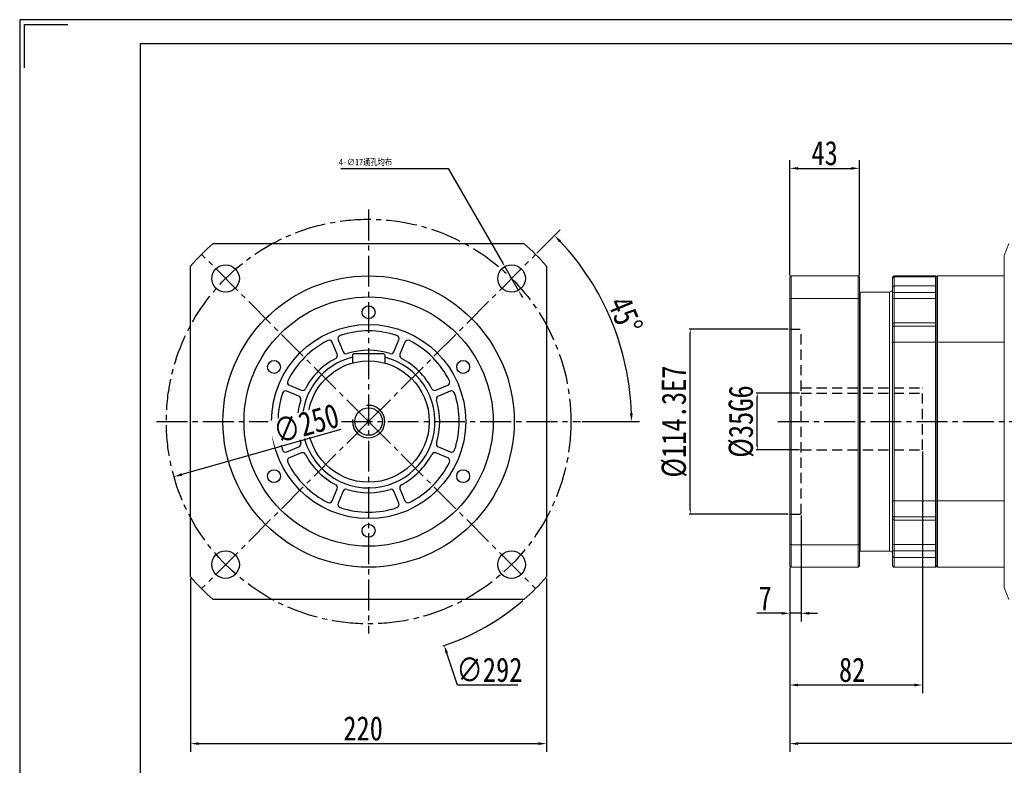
# Model space of a CAD drawing. Header units: millimetres. Extents: x 9847 to 11098, y 3572 to 4457.
# Tile 6 of 8: x 9847 to 10456, y 3996 to 4457. Entities that reach past the tile are written whole.
import ezdxf

# ---------------------------------------------------------------- set-up
doc = ezdxf.new("R2010")
doc.units = ezdxf.units.MM
doc.linetypes.add('CENTER2', pattern=[28.575, 19.05, -3.175, 3.175, -3.175])
doc.linetypes.add('DASHED2', pattern=[9.525, 6.35, -3.175])
doc.layers.get('0').update_dxf_attribs({"lineweight": 40})
doc.layers.get('Defpoints').update_dxf_attribs({"lineweight": 13})
for name, color, linetype in [('1轮廓实线层', 7, 'Continuous'), ('2细线层', 4, 'Continuous'), ('3中心线层', 1, 'CENTER2'), ('4虚线层', 6, 'DASHED2'), ('7标注层', 4, 'Continuous'), ('图框_外框线', 7, 'Continuous')]:
    doc.layers.add(name, color=color, linetype=linetype)
doc.styles.add('TH_GBDIM', font='txt', dxfattribs={"width": 0.8})
doc.dimstyles.new('TH_GBDIM', dxfattribs={"dimtxt": 4, "dimasz": 2.5, "dimexe": 0.625, "dimexo": 1, "dimgap": 1, "dimtad": 1, "dimdec": 1, "dimdsep": 46, "dimtxsty": 'TH_GBDIM', "dimcen": 2.5, "dimdle": 5, "dimclrd": 1, "dimclre": 1, "dimclrt": 1, "dimadec": 0, "dimazin": 2, "dimtfac": 0.714286, "dimtdec": 1, "dimtmove": 0, "dimatfit": 3, "dimfxl": 1, "dimtolj": 1, "dimarcsym": 0})

# ---------------------------------------------------------------- blocks, each defined once
blk = doc.blocks.new('*U300')
at = {"layer": '3中心线层'}
blk.add_line((-51.62, -51.62), (51.62, 51.62), dxfattribs=at)
blk = doc.blocks.new('*U299')
at = {"layer": '1轮廓实线层', "color": 0, "linetype": 'ByBlock', "lineweight": -2, "transparency": 16777216}
for p, rotation in [((-22366.57, 14087.56), 90), ((-22366.57, 13984.32), 180), ((-22263.33, 13984.32), 270)]:
    blk.add_blockref('*U300', p, dxfattribs=dict(at, rotation=rotation))
blk.add_blockref('*U300', (-22263.33, 14087.56), dxfattribs=at)
blk = doc.blocks.new('*D303')
at = {"layer": '7标注层', "color": 1, "lineweight": -2}
for p, q in [((10045.55, 4365.23), (10111.91, 4365.23)), ((10111.91, 4365.23), (10145.65, 4306.71)), ((10155.39, 4289.81), (10146.9, 4304.54)), ((10156.64, 4287.65), (10157.89, 4285.48))]:
    blk.add_line(p, q, dxfattribs=at)
at = {"layer": '7标注层', "color": 1}
for points in [[(10145.29, 4306.5), (10146.01, 4306.91), (10146.9, 4304.54)], [(10157, 4287.85), (10156.28, 4287.44), (10155.39, 4289.81)]]:
    blk.add_solid(points, dxfattribs=at)
at = {"layer": 'Defpoints', "color": 0}
for p in [(10146.9, 4304.54), (10155.39, 4289.81)]:
    blk.add_point(p, dxfattribs=at)
at = {"layer": '7标注层', "color": 1, "insert": (10060.8, 4368.87), "char_height": 4, "attachment_point": 5, "style": 'TH_GBDIM'}
blk.add_mtext('\\A1;{4-∅17通孔均布}{}{}', dxfattribs=at)
blk = doc.blocks.new('*D307')
at = {"layer": '7标注层', "color": 1, "lineweight": -2}
for p, q in [((9952.76, 4111.79), (9952.76, 4004.79)), ((10172.76, 4111.79), (10172.76, 4004.79)), ((9957.76, 4009.79), (10167.76, 4009.79))]:
    blk.add_line(p, q, dxfattribs=at)
at = {"layer": '7标注层', "color": 1}
for points in [[(9957.76, 4010.63), (9957.76, 4008.96), (9952.76, 4009.79)], [(10167.76, 4008.96), (10167.76, 4010.63), (10172.76, 4009.79)]]:
    blk.add_solid(points, dxfattribs=at)
at = {"layer": 'Defpoints', "color": 0}
for p in [(9952.76, 4112.79), (10172.76, 4112.79), (10172.76, 4009.79)]:
    blk.add_point(p, dxfattribs=at)
at = {"layer": '7标注层', "color": 1, "insert": (10059.37, 4019.13), "char_height": 15, "attachment_point": 5, "style": 'TH_GBDIM'}
blk.add_mtext('\\A1;220', dxfattribs=at)
blk = doc.blocks.new('*D308')
at = {"layer": '7标注层', "color": 1, "lineweight": -2}
for p, q in [((10062.76, 4206.29), (10062.76, 4211.29)), ((10060.26, 4208.79), (10065.26, 4208.79)), ((10117.74, 4046), (10111.08, 4065.73)), ((10155, 4046), (10117.74, 4046))]:
    blk.add_line(p, q, dxfattribs=at)
blk.add_arc((10062.76, 4208.79), 146, 288.418, 310.71965, dxfattribs=at)
at = {"layer": '7标注层', "color": 1}
blk.add_solid([(10111.87, 4066), (10110.29, 4065.46), (10109.48, 4070.47)], dxfattribs=at)
at = {"layer": 'Defpoints', "color": 0}
for p in [(10016.04, 4347.11), (10109.48, 4070.47)]:
    blk.add_point(p, dxfattribs=at)
at = {"layer": '7标注层', "color": 1, "insert": (10137.44, 4055.34), "char_height": 15, "attachment_point": 5, "style": 'TH_GBDIM'}
blk.add_mtext('\\A1;{∅292}{}{}', dxfattribs=at)
blk = doc.blocks.new('*D309')
at = {"layer": '7标注层', "color": 1, "lineweight": -2}
for p, q in [((10166.7, 4312.73), (10181.19, 4327.23)), ((10194.76, 4208.79), (10230.25, 4208.79))]:
    blk.add_line(p, q, dxfattribs=at)
blk.add_arc((10062.76, 4208.79), 162.5, 1.76305, 43.23695, dxfattribs=at)
at = {"layer": '7标注层', "color": 1}
for points in [[(10181.74, 4320.68), (10180.54, 4319.52), (10177.66, 4323.69)], [(10224.34, 4213.77), (10226.01, 4213.8), (10225.25, 4208.79)]]:
    blk.add_solid(points, dxfattribs=at)
at = {"layer": 'Defpoints', "color": 0}
for p in [(10165.99, 4312.03), (10219.72, 4250.85), (9931.76, 4208.79), (10062.76, 4208.79), (10193.76, 4208.79)]:
    blk.add_point(p, dxfattribs=at)
at = {"layer": '7标注层', "color": 1, "insert": (10221.43, 4274.51), "char_height": 15, "attachment_point": 5, "rotation": 292.5, "style": 'TH_GBDIM'}
blk.add_mtext('\\A1;45%%d', dxfattribs=at)
blk = doc.blocks.new('*D310')
at = {"layer": '7标注层', "color": 1, "lineweight": -2}
blk.add_line((10045.6, 4203.93), (9947.3, 4176.07), dxfattribs=at)
at = {"layer": '7标注层', "color": 1}
blk.add_solid([(9947.08, 4176.87), (9947.53, 4175.27), (9942.49, 4174.71)], dxfattribs=at)
at = {"layer": 'Defpoints', "color": 0}
for p in [(10183.02, 4242.87), (9942.49, 4174.71)]:
    blk.add_point(p, dxfattribs=at)
at = {"layer": '7标注层', "color": 1, "insert": (10024.13, 4207.54), "char_height": 15, "attachment_point": 5, "rotation": 15.82159, "style": 'TH_GBDIM'}
blk.add_mtext('\\A1;∅250', dxfattribs=at)
blk = doc.blocks.new('*D311')
at = {"layer": '7标注层', "color": 1, "lineweight": -2}
for p, q in [((10322.13, 4265.94), (10260.95, 4265.94)), ((10261.57, 4154.14), (10261.57, 4263.44)), ((10322.13, 4151.64), (10260.95, 4151.64))]:
    blk.add_line(p, q, dxfattribs=at)
at = {"layer": '7标注层', "color": 1}
for points in [[(10261.99, 4263.44), (10261.15, 4263.44), (10261.57, 4265.94)], [(10261.15, 4154.14), (10261.99, 4154.14), (10261.57, 4151.64)]]:
    blk.add_solid(points, dxfattribs=at)
at = {"layer": 'Defpoints', "color": 0}
for p in [(10261.57, 4265.94), (10323.13, 4265.94), (10323.13, 4151.64)]:
    blk.add_point(p, dxfattribs=at)
at = {"layer": '7标注层', "color": 1, "insert": (10251.69, 4208.79), "char_height": 15, "attachment_point": 5, "rotation": 90, "style": 'TH_GBDIM'}
blk.add_mtext('\\A1;{%%c114.3}{}{E7}', dxfattribs=at)
blk = doc.blocks.new('*D312')
at = {"layer": '7标注层', "color": 1, "lineweight": -2}
for p, q in [((10329.13, 4226.29), (10302.37, 4226.29)), ((10303, 4193.79), (10303, 4223.79)), ((10329.13, 4191.29), (10302.37, 4191.29))]:
    blk.add_line(p, q, dxfattribs=at)
at = {"layer": '7标注层', "color": 1}
for points in [[(10303.42, 4223.79), (10302.58, 4223.79), (10303, 4226.29)], [(10302.58, 4193.79), (10303.42, 4193.79), (10303, 4191.29)]]:
    blk.add_solid(points, dxfattribs=at)
at = {"layer": 'Defpoints', "color": 0}
for p in [(10303, 4226.29), (10330.13, 4226.29), (10330.13, 4191.29)]:
    blk.add_point(p, dxfattribs=at)
at = {"layer": '7标注层', "color": 1, "insert": (10293.12, 4208.79), "char_height": 15, "attachment_point": 5, "rotation": 90, "style": 'TH_GBDIM'}
blk.add_mtext('\\A1;{%%c35}{}{G6}', dxfattribs=at)
blk = doc.blocks.new('*D321')
at = {"layer": '7标注层', "color": 1, "lineweight": -2}
for p, q in [((10721.63, 4172.29), (10721.63, 4004.79)), ((10323.13, 4103.59), (10323.13, 4004.79)), ((10716.63, 4009.79), (10328.13, 4009.79))]:
    blk.add_line(p, q, dxfattribs=at)
at = {"layer": '7标注层', "color": 1}
for points in [[(10328.13, 4010.63), (10328.13, 4008.96), (10323.13, 4009.79)], [(10716.63, 4008.96), (10716.63, 4010.63), (10721.63, 4009.79)]]:
    blk.add_solid(points, dxfattribs=at)
at = {"layer": 'Defpoints', "color": 0}
for p in [(10721.63, 4173.29), (10323.13, 4104.59), (10323.13, 4009.79)]:
    blk.add_point(p, dxfattribs=at)
at = {"layer": '7标注层', "color": 1, "insert": (10522.38, 4019.13), "char_height": 15, "attachment_point": 5, "style": 'TH_GBDIM'}
blk.add_mtext('\\A1;398.5', dxfattribs=at)
blk = doc.blocks.new('*D322')
at = {"layer": '7标注层', "color": 1, "lineweight": -2}
for p, q in [((10330.13, 4150.64), (10330.13, 4085.31)), ((10323.13, 4103.59), (10323.13, 4085.31)), ((10318.13, 4090.31), (10302.63, 4090.31)), ((10330.13, 4090.31), (10323.13, 4090.31)), ((10335.13, 4090.31), (10340.13, 4090.31))]:
    blk.add_line(p, q, dxfattribs=at)
at = {"layer": '7标注层', "color": 1}
for points in [[(10318.13, 4089.48), (10318.13, 4091.15), (10323.13, 4090.31)], [(10335.13, 4091.15), (10335.13, 4089.48), (10330.13, 4090.31)]]:
    blk.add_solid(points, dxfattribs=at)
at = {"layer": 'Defpoints', "color": 0}
for p in [(10330.13, 4151.64), (10323.13, 4104.59), (10323.13, 4090.31)]:
    blk.add_point(p, dxfattribs=at)
at = {"layer": '7标注层', "color": 1, "insert": (10307.88, 4099.56), "char_height": 15, "attachment_point": 5, "style": 'TH_GBDIM'}
blk.add_mtext('\\A1;7', dxfattribs=at)
blk = doc.blocks.new('*D323')
at = {"layer": '7标注层', "color": 1, "lineweight": -2}
for p, q in [((10405.13, 4190.29), (10405.13, 4041)), ((10323.13, 4118.59), (10323.13, 4041)), ((10400.13, 4046), (10328.13, 4046))]:
    blk.add_line(p, q, dxfattribs=at)
at = {"layer": '7标注层', "color": 1}
for points in [[(10328.13, 4046.84), (10328.13, 4045.17), (10323.13, 4046)], [(10400.13, 4045.17), (10400.13, 4046.84), (10405.13, 4046)]]:
    blk.add_solid(points, dxfattribs=at)
at = {"layer": 'Defpoints', "color": 0}
for p in [(10405.13, 4191.29), (10323.13, 4119.59), (10323.13, 4046)]:
    blk.add_point(p, dxfattribs=at)
at = {"layer": '7标注层', "color": 1, "insert": (10361.63, 4055.34), "char_height": 15, "attachment_point": 5, "style": 'TH_GBDIM'}
blk.add_mtext('\\A1;82', dxfattribs=at)
blk = doc.blocks.new('*D324')
at = {"layer": '7标注层', "color": 1, "lineweight": -2}
for p, q in [((10323.13, 4298.99), (10323.13, 4370.23)), ((10366.13, 4298.99), (10366.13, 4370.23)), ((10328.13, 4365.23), (10361.13, 4365.23))]:
    blk.add_line(p, q, dxfattribs=at)
at = {"layer": '7标注层', "color": 1}
for points in [[(10328.13, 4366.07), (10328.13, 4364.4), (10323.13, 4365.23)], [(10361.13, 4364.4), (10361.13, 4366.07), (10366.13, 4365.23)]]:
    blk.add_solid(points, dxfattribs=at)
at = {"layer": 'Defpoints', "color": 0}
for p in [(10366.13, 4365.23), (10323.13, 4297.99), (10366.13, 4297.99)]:
    blk.add_point(p, dxfattribs=at)
at = {"layer": '7标注层', "color": 1, "insert": (10344.63, 4374.57), "char_height": 15, "attachment_point": 5, "style": 'TH_GBDIM'}
blk.add_mtext('\\A1;43', dxfattribs=at)

msp = doc.modelspace()

# ---------------------------------------------------------------- linework, layer by layer
at = {"color": 7, "linetype": 'Continuous', "lineweight": 15}
for p, q in [((10458.36, 4318.79), (10455.63, 4311.29)), ((10455.63, 4298.79), (10455.63, 4311.29)), ((10323.13, 4297.99), (10323.93, 4298.79)), ((10323.13, 4284.6), (10323.13, 4297.99)), ((10323.93, 4298.79), (10323.93, 4284.88)), ((10365.33, 4298.79), (10323.93, 4298.79)), ((10365.33, 4284.88), (10365.33, 4298.79)), ((10366.13, 4297.99), (10365.33, 4298.79)), ((10366.13, 4297.99), (10366.13, 4284.6)), ((10386.63, 4297.28), (10386.63, 4297.79)), ((10386.63, 4291.87), (10386.63, 4297.28)), ((10387.63, 4298.79), (10387.63, 4298.15)), ((10387.63, 4298.79), (10413.13, 4298.79)), ((10387.63, 4298.15), (10387.63, 4292.68)), ((10413.13, 4298.15), (10387.63, 4298.15)), ((10413.13, 4298.15), (10413.13, 4298.79)), ((10413.13, 4298.79), (10413.63, 4298.29)), ((10413.13, 4292.68), (10413.13, 4298.15)), ((10413.13, 4298.15), (10413.63, 4297.71)), ((10413.63, 4297.99), (10414.43, 4298.79)), ((10413.63, 4298.29), (10413.63, 4297.71)), ((10413.63, 4297.71), (10413.63, 4292.28)), ((10414.43, 4298.79), (10414.43, 4257.84)), ((10414.43, 4298.79), (10455.63, 4298.79)), ((10455.63, 4298.79), (10455.63, 4257.84)), ((10386.63, 4288.59), (10386.63, 4291.87)), ((10387.63, 4292.68), (10387.63, 4288.59)), ((10387.63, 4292.68), (10413.13, 4292.68)), ((10413.13, 4288.59), (10413.13, 4292.68)), ((10413.13, 4292.68), (10413.63, 4292.28)), ((10413.63, 4292.28), (10413.63, 4291.07)), ((10413.63, 4268.56), (10413.63, 4291.07)), ((10323.13, 4284.6), (10323.93, 4284.88)), ((10323.13, 4132.97), (10323.13, 4284.6)), ((10323.93, 4284.88), (10365.33, 4284.88)), ((10323.93, 4284.88), (10323.93, 4132.69)), ((10365.33, 4284.88), (10366.13, 4284.6)), ((10365.33, 4132.69), (10365.33, 4284.88)), ((10366.63, 4288.79), (10366.13, 4288.29)), ((10366.13, 4284.6), (10366.13, 4132.97)), ((10384.63, 4288.79), (10366.63, 4288.79)), ((10366.63, 4288.79), (10366.63, 4208.79)), ((10387.63, 4288.59), (10386.63, 4288.59)), ((10386.63, 4284.8), (10386.63, 4288.59)), ((10387.63, 4284.8), (10386.63, 4284.8)), ((10386.63, 4268.8), (10386.63, 4284.8)), ((10413.13, 4288.59), (10387.63, 4288.59)), ((10387.63, 4288.59), (10387.63, 4284.8)), ((10387.63, 4284.8), (10387.63, 4269.8)), ((10387.63, 4284.8), (10413.13, 4284.8)), ((10413.13, 4288.59), (10413.63, 4288.59)), ((10413.13, 4284.8), (10413.13, 4288.59)), ((10413.13, 4269.8), (10413.13, 4284.8)), ((10413.13, 4284.8), (10413.63, 4284.8)), ((10386.63, 4267.1), (10386.63, 4268.8)), ((10386.63, 4257.59), (10386.63, 4267.1)), ((10387.63, 4269.8), (10387.63, 4267.67)), ((10387.63, 4269.8), (10413.13, 4269.8)), ((10387.63, 4267.67), (10387.63, 4257.84)), ((10413.13, 4267.67), (10387.63, 4267.67)), ((10413.13, 4267.67), (10413.13, 4269.8)), ((10413.13, 4269.8), (10413.63, 4269.3)), ((10413.13, 4257.84), (10413.13, 4267.67)), ((10413.13, 4267.67), (10413.63, 4267.39)), ((10413.63, 4268.56), (10413.63, 4267.39)), ((10413.63, 4267.39), (10413.63, 4257.71)), ((10386.63, 4159.99), (10386.63, 4257.59)), ((10387.63, 4257.84), (10387.63, 4159.73)), ((10387.63, 4257.84), (10413.13, 4257.84)), ((10413.13, 4159.73), (10413.13, 4257.84)), ((10413.13, 4257.84), (10413.63, 4257.71)), ((10414.43, 4257.84), (10413.63, 4257.64)), ((10413.63, 4257.71), (10413.63, 4159.86)), ((10414.43, 4257.84), (10414.43, 4159.73)), ((10455.63, 4257.84), (10414.43, 4257.84)), ((10455.63, 4159.73), (10455.63, 4257.84)), ((10366.63, 4208.79), (10366.63, 4128.79)), ((10386.63, 4150.48), (10386.63, 4159.99)), ((10387.63, 4159.73), (10387.63, 4149.9)), ((10413.13, 4159.73), (10387.63, 4159.73)), ((10413.63, 4159.86), (10413.13, 4159.73)), ((10413.13, 4149.9), (10413.13, 4159.73)), ((10414.43, 4159.73), (10413.63, 4159.94)), ((10413.63, 4159.86), (10413.63, 4150.19)), ((10414.43, 4159.73), (10455.63, 4159.73)), ((10414.43, 4159.73), (10414.43, 4118.79)), ((10455.63, 4159.73), (10455.63, 4118.79)), ((10386.63, 4148.77), (10386.63, 4150.48)), ((10386.63, 4132.77), (10386.63, 4148.77)), ((10387.63, 4149.9), (10413.13, 4149.9)), ((10387.63, 4149.9), (10387.63, 4147.77)), ((10413.13, 4147.77), (10387.63, 4147.77)), ((10387.63, 4147.77), (10387.63, 4132.77)), ((10413.63, 4150.19), (10413.13, 4149.9)), ((10413.13, 4147.77), (10413.13, 4149.9)), ((10413.63, 4148.27), (10413.13, 4147.77)), ((10413.13, 4132.77), (10413.13, 4147.77)), ((10413.63, 4150.19), (10413.63, 4149.02)), ((10413.63, 4126.51), (10413.63, 4149.02)), ((10323.13, 4132.97), (10323.93, 4132.69)), ((10323.13, 4119.59), (10323.13, 4132.97)), ((10365.33, 4132.69), (10323.93, 4132.69)), ((10323.93, 4132.69), (10323.93, 4118.79)), ((10365.33, 4132.69), (10366.13, 4132.97)), ((10365.33, 4118.79), (10365.33, 4132.69)), ((10366.13, 4132.97), (10366.13, 4119.59)), ((10387.63, 4132.77), (10386.63, 4132.77)), ((10386.63, 4128.98), (10386.63, 4132.77)), ((10387.63, 4132.77), (10413.13, 4132.77)), ((10387.63, 4132.77), (10387.63, 4128.98)), ((10413.63, 4132.77), (10413.13, 4132.77)), ((10413.13, 4128.98), (10413.13, 4132.77)), ((10366.13, 4129.29), (10366.63, 4128.79)), ((10366.63, 4128.79), (10384.63, 4128.79)), ((10387.63, 4128.98), (10386.63, 4128.98)), ((10386.63, 4125.71), (10386.63, 4128.98)), ((10387.63, 4128.98), (10413.13, 4128.98)), ((10387.63, 4128.98), (10387.63, 4124.89)), ((10413.63, 4128.98), (10413.13, 4128.98)), ((10413.13, 4124.89), (10413.13, 4128.98)), ((10413.63, 4126.51), (10413.63, 4125.3)), ((10386.63, 4119.79), (10386.63, 4125.71)), ((10413.13, 4124.89), (10387.63, 4124.89)), ((10387.63, 4124.89), (10387.63, 4118.79)), ((10413.63, 4125.3), (10413.13, 4124.89)), ((10413.13, 4118.79), (10413.13, 4124.89)), ((10413.63, 4125.3), (10413.63, 4119.29)), ((10323.93, 4118.79), (10323.13, 4119.59)), ((10323.93, 4118.79), (10365.33, 4118.79)), ((10365.33, 4118.79), (10366.13, 4119.59)), ((10387.63, 4118.79), (10413.13, 4118.79)), ((10413.63, 4119.29), (10413.13, 4118.79)), ((10414.43, 4118.79), (10413.63, 4119.59)), ((10455.63, 4118.79), (10414.43, 4118.79)), ((10455.63, 4106.29), (10455.63, 4118.79)), ((10455.63, 4106.29), (10458.36, 4098.79))]:
    msp.add_line(p, q, dxfattribs=at)
at = {"color": 8, "linetype": 'Continuous', "lineweight": 15}
for p, q in [((10384.63, 4208.79), (10384.63, 4288.79)), ((10384.63, 4128.79), (10384.63, 4208.79))]:
    msp.add_line(p, q, dxfattribs=at)
at = {"color": 7, "linetype": 'Continuous', "lineweight": 15, "flags": 128}
for points in [[(10387.63, 4267.67), (10387.43, 4267.66), (10387.25, 4267.63), (10387.07, 4267.58), (10386.92, 4267.51), (10386.8, 4267.42), (10386.71, 4267.32), (10386.65, 4267.21), (10386.63, 4267.1)], [(10387.63, 4149.9), (10387.43, 4149.91), (10387.25, 4149.95), (10387.07, 4150), (10386.92, 4150.07), (10386.8, 4150.16), (10386.71, 4150.26), (10386.65, 4150.36), (10386.63, 4150.48)]]:
    msp.add_lwpolyline(points, dxfattribs=at)
at = {"color": 7, "linetype": 'Continuous', "lineweight": 15}
for centre, radius, start, end in [((10387.63, 4297.79), 1, 90, 180), ((10387.57, 4297.21), 0.943, 86.35156, 175.813), ((10384.63, 4290.79), 2, 270, 0), ((10387.55, 4291.77), 0.923, 84.87155, 173.72972), ((10387.63, 4268.8), 1, 90, 180), ((10387.63, 4148.77), 1, 180, 270), ((10384.63, 4126.79), 2, 0, 90), ((10387.55, 4125.81), 0.923, 186.27028, 275.12845)]:
    msp.add_arc(centre, radius, start, end, dxfattribs=at)
for points, knots in [([(10387.63, 4257.84), (10387.52, 4257.84), (10387.3, 4257.83), (10387.01, 4257.79), (10386.78, 4257.73), (10386.66, 4257.66), (10386.63, 4257.61), (10386.63, 4257.59), (10386.63, 4257.59)], [0, 0, 0, 0, 0.20639, 0.412691, 0.621787, 0.837039, 0.994261, 1, 1, 1, 1]), ([(10387.63, 4159.73), (10387.52, 4159.74), (10387.3, 4159.74), (10387.01, 4159.78), (10386.78, 4159.85), (10386.66, 4159.92), (10386.63, 4159.97), (10386.63, 4159.99), (10386.63, 4159.99)], [0, 0, 0, 0, 0.20639, 0.412691, 0.621787, 0.837039, 0.994261, 1, 1, 1, 1]), ([(10386.63, 4119.79), (10386.63, 4119.79), (10386.63, 4119.7), (10386.66, 4119.51), (10386.78, 4119.23), (10387.01, 4118.98), (10387.3, 4118.82), (10387.52, 4118.8), (10387.63, 4118.79)], [0, 0, 0, 0, 0.005739, 0.162961, 0.378213, 0.587309, 0.79361, 1, 1, 1, 1])]:
    msp.add_open_spline(points, degree=3, knots=knots, dxfattribs=at)
at = {"layer": '1轮廓实线层', "linetype": 'Continuous', "lineweight": 30}
for p, q in [((9966.76, 4318.79), (10158.76, 4318.79)), ((9952.76, 4112.79), (9952.76, 4304.79)), ((10172.76, 4304.79), (10172.76, 4112.79)), ((10043.37, 4250.36), (10040.3, 4257.78)), ((10044, 4259.31), (10047.07, 4251.89)), ((10078.45, 4251.89), (10081.52, 4259.31)), ((10085.21, 4257.78), (10082.14, 4250.36)), ((10013.77, 4231.24), (10021.18, 4228.17)), ((10104.33, 4228.17), (10111.74, 4231.24)), ((10019.65, 4224.48), (10012.24, 4227.55)), ((10113.27, 4227.55), (10105.86, 4224.48)), ((10012.24, 4190.03), (10019.65, 4193.1)), ((10105.86, 4193.1), (10113.27, 4190.03)), ((10021.18, 4189.4), (10013.77, 4186.33)), ((10111.74, 4186.33), (10104.33, 4189.4)), ((10040.3, 4159.8), (10043.37, 4167.22)), ((10047.07, 4165.69), (10044, 4158.27)), ((10081.52, 4158.27), (10078.45, 4165.69)), ((10082.14, 4167.22), (10085.21, 4159.8)), ((10158.76, 4098.79), (9966.76, 4098.79))]:
    msp.add_line(p, q, dxfattribs=at)
at = {"layer": '1轮廓实线层'}
for p, q in [((10053.56, 4250.79), (10052.76, 4249.99)), ((10052.76, 4249.99), (10052.76, 4244.93)), ((10053.56, 4250.79), (10071.96, 4250.79)), ((10071.96, 4250.79), (10072.76, 4249.99)), ((10072.76, 4249.99), (10072.76, 4244.93))]:
    msp.add_line(p, q, dxfattribs=at)
at = {"layer": '1轮廓实线层', "linetype": 'Continuous', "lineweight": 30}
for centre, radius in [((9974.37, 4297.18), 8.5), ((10151.14, 4297.18), 8.5), ((10062.76, 4208.79), 90), ((10062.76, 4208.79), 77), ((10062.76, 4276.29), 4), ((10062.76, 4208.79), 60), ((10004.3, 4242.54), 4), ((10121.21, 4242.54), 4), ((10004.3, 4175.04), 4), ((10121.21, 4175.04), 4), ((10062.76, 4141.29), 4), ((9974.37, 4120.4), 8.5), ((10151.14, 4120.4), 8.5)]:
    msp.add_circle(centre, radius, dxfattribs=at)
at = {"layer": '1轮廓实线层'}
for radius in [37.5, 8.5]:
    msp.add_circle((10062.76, 4208.79), radius, dxfattribs=at)
at = {"layer": '1轮廓实线层', "linetype": 'Continuous', "lineweight": 30}
for centre, radius, start, end in [((10062.76, 4208.79), 146, 131.11209, 138.88791), ((10062.76, 4208.79), 146, 41.11209, 48.88791), ((10045.84, 4260.07), 2, 108.25198, 202.5), ((10062.76, 4208.79), 56, 71.74802, 108.25198), ((10079.67, 4260.07), 2, 337.5, 71.74802), ((10062.76, 4208.79), 56, 116.74802, 153.25198), ((10038.45, 4257.01), 2, 22.5, 116.74802), ((10087.06, 4257.01), 2, 63.25198, 157.5), ((10062.76, 4208.79), 56, 26.74802, 63.25198), ((10062.76, 4208.79), 41, 104.11698, 180), ((10062.76, 4208.79), 41, 180, 75.88302), ((10062.76, 4208.79), 44, 117.48854, 152.51146), ((10041.52, 4249.6), 2, 297.48854, 22.5), ((10048.91, 4252.66), 2, 202.5, 287.51146), ((10062.76, 4208.79), 44, 72.48854, 107.51146), ((10076.6, 4252.66), 2, 252.48854, 337.5), ((10083.99, 4249.6), 2, 157.5, 242.51146), ((10062.76, 4208.79), 44, 27.48854, 62.51146), ((10014.53, 4233.09), 2, 153.25198, 247.5), ((10110.98, 4233.09), 2, 292.5, 26.74802), ((10062.76, 4208.79), 56, 161.74802, 198.25198), ((10011.47, 4225.7), 2, 67.5, 161.74802), ((10018.89, 4222.63), 2, 342.48854, 67.5), ((10021.95, 4230.02), 2, 247.5, 332.51146), ((10103.56, 4230.02), 2, 207.48854, 292.5), ((10106.62, 4222.63), 2, 112.5, 197.51146), ((10114.04, 4225.7), 2, 18.25198, 112.5), ((10062.76, 4208.79), 56, 341.74802, 18.25198), ((10062.76, 4208.79), 44, 162.48854, 197.51146), ((10062.76, 4208.79), 44, 342.48854, 17.51146), ((10018.89, 4194.95), 2, 292.5, 17.51146), ((10106.62, 4194.95), 2, 162.48854, 247.5), ((10011.47, 4191.88), 2, 198.25198, 292.5), ((10021.95, 4187.56), 2, 27.48854, 112.5), ((10062.76, 4208.79), 44, 207.48854, 242.51146), ((10062.76, 4208.79), 44, 297.48854, 332.51146), ((10103.56, 4187.56), 2, 67.5, 152.51146), ((10114.04, 4191.88), 2, 247.5, 341.74802), ((10014.53, 4184.48), 2, 112.5, 206.74802), ((10062.76, 4208.79), 56, 206.74802, 243.25198), ((10062.76, 4208.79), 56, 296.74802, 333.25198), ((10110.98, 4184.48), 2, 333.25198, 67.5), ((10041.52, 4167.98), 2, 337.5, 62.51146), ((10083.99, 4167.98), 2, 117.48854, 202.5), ((10048.91, 4164.92), 2, 72.48854, 157.5), ((10062.76, 4208.79), 44, 252.48854, 287.51146), ((10076.6, 4164.92), 2, 22.5, 107.51146), ((10038.45, 4160.57), 2, 243.25198, 337.5), ((10045.84, 4157.51), 2, 157.5, 251.74802), ((10079.67, 4157.51), 2, 288.25198, 22.5), ((10087.06, 4160.57), 2, 202.5, 296.74802), ((10062.76, 4208.79), 56, 251.74802, 288.25198), ((10062.76, 4208.79), 146, 221.11209, 228.88791), ((10062.76, 4208.79), 146, 311.11209, 318.88791)]:
    msp.add_arc(centre, radius, start, end, dxfattribs=at)
at = {"layer": '2细线层'}
msp.add_arc((10062.76, 4208.79), 10, 172.5, 97.5, dxfattribs=at)
at = {"layer": '3中心线层'}
for p, q in [((10062.76, 4339.79), (10062.76, 4077.79)), ((9931.76, 4208.79), (10193.76, 4208.79)), ((10315.76, 4208.79), (10732.64, 4208.79))]:
    msp.add_line(p, q, dxfattribs=at)
msp.add_circle((10062.76, 4208.79), 125, dxfattribs=at)
at = {"layer": '4虚线层'}
for p, q in [((10323.13, 4265.94), (10330.13, 4265.94)), ((10330.13, 4151.64), (10330.13, 4265.94)), ((10330.13, 4229.59), (10405.13, 4229.59)), ((10405.13, 4191.29), (10405.13, 4229.59)), ((10330.13, 4226.29), (10405.13, 4226.29)), ((10330.13, 4191.29), (10405.13, 4191.29)), ((10323.13, 4151.64), (10330.13, 4151.64))]:
    msp.add_line(p, q, dxfattribs=at)
at = {"layer": '图框_外框线', "color": 3}
msp.add_lwpolyline([(9847.11, 3572.2), (11098.45, 3572.2), (11098.45, 4457.07), (9847.11, 4457.07)], close=True, dxfattribs=at)
msp.add_lwpolyline([(9850.09, 4427.28), (9850.09, 4454.09), (9876.91, 4454.09)], dxfattribs=at)
at = {"layer": '图框_外框线', "color": 3, "lineweight": 25}
msp.add_lwpolyline([(9921.6, 3587.1), (11083.55, 3587.1), (11083.55, 4442.17), (9921.6, 4442.17)], close=True, dxfattribs=at)

# ---------------------------------------------------------------- block references
at = {"layer": '1轮廓实线层'}
msp.add_blockref('*U299', (32377.71, -9827.15), dxfattribs=at)

# ---------------------------------------------------------------- dimensions: what is measured, and where the dimension line sits
at = {"layer": '7标注层'}
for base, p1, p2, picture, middle in [((10366.13, 4365.23), (10323.13, 4297.99), (10366.13, 4297.99), '*D324', (10344.63, 4374.57)), ((10323.13, 4090.31), (10330.13, 4151.64), (10323.13, 4104.59), '*D322', (10307.88, 4099.56))]:
    dim = msp.add_linear_dim(base=base, p1=p1, p2=p2, dimstyle='TH_GBDIM', override={"dimtxt": 15, "dimasz": 5, "dimexe": 5, "dimgap": 2}, dxfattribs=at)
    dim.commit()
    dim.dimension.update_dxf_attribs({"geometry": picture, "text_midpoint": middle})
for p1, p2, text, override, picture, middle in [((10155.39, 4289.81), (10146.9, 4304.54), '{4-<>通孔均布}{}{}', {"dimtoh": 1}, '*D303', (10060.8, 4365.23)), ((10016.04, 4347.11), (10109.48, 4070.47), '{<>}{}{}', {"dimtxt": 15, "dimasz": 5, "dimgap": 2, "dimtih": 1, "dimtoh": 1, "dimtofl": 0}, '*D308', (10137.44, 4046))]:
    dim = msp.add_diameter_dim_2p(p1=p1, p2=p2, text=text, dimstyle='TH_GBDIM', override=override, dxfattribs=at)
    dim.commit()
    dim.dimension.update_dxf_attribs({"geometry": picture, "text_midpoint": middle, "dimtype": 163})
dim = msp.add_angular_dim_2l(base=(10219.72, 4250.85), line1=((9931.76, 4208.79), (10193.76, 4208.79)), line2=((10062.76, 4208.79), (10165.99, 4312.03)), dimstyle='TH_GBDIM', override={"dimtxt": 15, "dimasz": 5, "dimexe": 5, "dimgap": 2}, dxfattribs=at)
dim.commit()
dim.dimension.update_dxf_attribs({"geometry": '*D309', "text_midpoint": (10221.43, 4274.51)})
for base, p1, p2, text, picture, middle in [((10261.57, 4265.94), (10323.13, 4151.64), (10323.13, 4265.94), '{%%c<>}{}{E7}', '*D311', (10261.57, 4208.79)), ((10303, 4226.29), (10330.13, 4191.29), (10330.13, 4226.29), '{%%c<>}{}{G6}', '*D312', (10303, 4208.79))]:
    dim = msp.add_linear_dim(base=base, p1=p1, p2=p2, angle=90, text=text, dimstyle='TH_GBDIM', override={"dimtxt": 15, "dimgap": 2}, dxfattribs=at)
    dim.commit()
    dim.dimension.update_dxf_attribs({"geometry": picture, "text_midpoint": middle, "dimtype": 160})
for base, p1, p2, picture, middle in [((10323.13, 4046), (10405.13, 4191.29), (10323.13, 4119.59), '*D323', (10361.63, 4046)), ((10323.13, 4009.79), (10721.63, 4173.29), (10323.13, 4104.59), '*D321', (10522.38, 4009.79)), ((10172.76, 4009.79), (9952.76, 4112.79), (10172.76, 4112.79), '*D307', (10059.37, 4009.79))]:
    dim = msp.add_linear_dim(base=base, p1=p1, p2=p2, dimstyle='TH_GBDIM', override={"dimtxt": 15, "dimasz": 5, "dimexe": 5, "dimgap": 2}, dxfattribs=at)
    dim.commit()
    dim.dimension.update_dxf_attribs({"geometry": picture, "text_midpoint": middle, "dimtype": 160})

# ---------------------------------------------------------------- next in the draw order: wipeouts: each hides what was drawn before it
msp.add_wipeout([(10004.97, 4193.22), (10000.55, 4208.81), (10041.84, 4220.51), (10046.26, 4204.92)]).dxf.layer = '1轮廓实线层'

# ---------------------------------------------------------------- next in the draw order: dimensions: what is measured, and where the dimension line sits
dim = msp.add_diameter_dim_2p(p1=(10183.02, 4242.87), p2=(9942.49, 4174.71), dimstyle='TH_GBDIM', override={"dimtxt": 15, "dimasz": 5, "dimexe": 5, "dimgap": 2}, dxfattribs=at)
dim.commit()
dim.dimension.update_dxf_attribs({"geometry": '*D310', "text_midpoint": (10026.68, 4198.56), "dimtype": 163})

doc.saveas('drawing.dxf')
